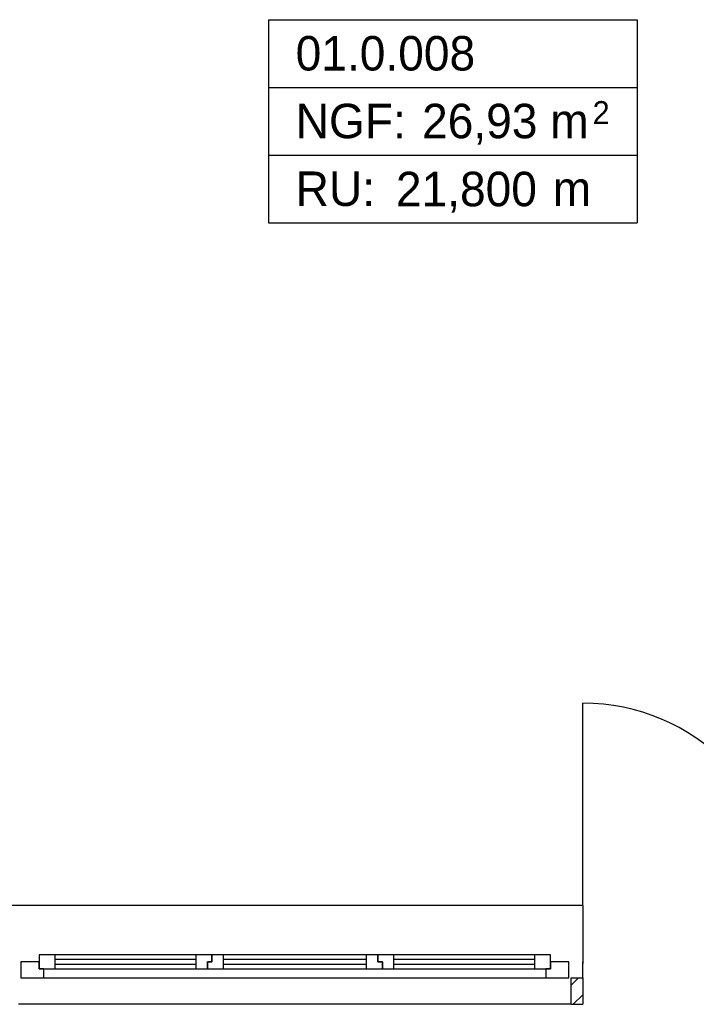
# Model space of a CAD drawing. Extents: x -73 to 359, y -4 to 85.
# Tile 21 of 149: x -31.91 to -28.97, y 32.63 to 36.92. Entities that reach past the tile are written whole.
import ezdxf

# ---------------------------------------------------------------- set-up
doc = ezdxf.new("R2010")
doc.units = 0
doc.header["$MEASUREMENT"] = 0
doc.linetypes.add('Wipeout_Contour', pattern=[1, 0, -1])
for name, color, linetype in [('0._EG_7_0', 7, 'Continuous'), ('0._EG_7_R_NT_TREPPE', 7, 'Continuous'), ('0._EG_7_R_TR_AUSSENWAND', 7, 'Continuous'), ('0._EG_7_Räume', 7, 'Continuous')]:
    doc.layers.add(name, color=color, linetype=linetype)
doc.styles.add('ERSTELLTER_STIL_1', font='txt')

msp = doc.modelspace()

# ---------------------------------------------------------------- hatches: boundary and pattern name
at = {"layer": '0._EG_7_R_TR_AUSSENWAND', "linetype": 'Continuous', "ltscale": 1000}
h = msp.add_hatch(dxfattribs=at)
h.set_pattern_fill('MW_Kalksandstein_0007', color=256, style=0, pattern_type=2)
h.set_pattern_definition([(45, (0, 0), (-0.04596194, 0.04596194), [])])
h.paths.add_polyline_path([(-29.5137, 32.635), (-29.4637, 32.635), (-29.4637, 32.75), (-29.5137, 32.75)], flags=0)

# ---------------------------------------------------------------- linework, layer by layer
at = {"layer": '0._EG_7_0', "linetype": 'Continuous', "ltscale": 1000}
for p, q in [((-29.5137, 32.635), (-29.5137, 32.75)), ((-29.5137, 32.75), (-29.4637, 32.75)), ((-29.4637, 32.75), (-29.4637, 32.635))]:
    msp.add_line(p, q, dxfattribs=at)
at = {"layer": '0._EG_7_R_NT_TREPPE', "linetype": 'Continuous', "ltscale": 1000}
msp.add_line((-29.4637, 33.065), (-29.4637, 32.8124), dxfattribs=at)
at = {"layer": '0._EG_7_R_TR_AUSSENWAND', "linetype": 'Continuous', "ltscale": 1000}
for p, q in [((-29.4637, 33.065), (-29.4637, 33.945)), ((-29.4637, 33.065), (-31.9687, 33.065)), ((-29.4637, 32.765), (-29.4637, 32.82)), ((-29.4637, 32.75), (-29.4637, 32.765)), ((-29.5137, 32.635), (-31.9187, 32.635)), ((-29.5137, 32.635), (-29.4637, 32.635))]:
    msp.add_line(p, q, dxfattribs=at)
msp.add_arc((-29.4637, 33.065), 0.88, 0, 90, dxfattribs=at)
at = {"layer": '0._EG_7_Räume', "linetype": 'Continuous', "ltscale": 1000}
for p, q in [((-30.8306, 36.9186), (-30.8306, 36.0347)), ((-30.8306, 36.9186), (-29.2271, 36.9186)), ((-29.2271, 36.9186), (-29.2271, 36.0347)), ((-30.8306, 36.624), (-29.2271, 36.624)), ((-30.8306, 36.3293), (-29.2271, 36.3293)), ((-30.8306, 36.0347), (-29.2271, 36.0347))]:
    msp.add_line(p, q, dxfattribs=at)

# ---------------------------------------------------------------- texts
at = {"layer": '0._EG_7_Räume', "linetype": 'Continuous', "style": 'ERSTELLTER_STIL_1'}
for s, insert, char_height, attachment_point in [('{01.0.008 }', (-30.7128, 36.8475), 0.15, 1), ('{NGF: }', (-30.7128, 36.5528), 0.15, 1), ('{26,93 m}', (-30.1628, 36.5528), 0.15, 1), ('{2}', (-29.4209, 36.5643), 0.1, 1), ('{RU: }', (-30.7128, 36.2582), 0.15, 1), ('{21,800}', (-30.2766, 36.0791), 0.15, 7), ('{ m}', (-29.6499, 36.2582), 0.15, 1)]:
    msp.add_mtext(s, dxfattribs=dict(at, insert=insert, char_height=char_height, attachment_point=attachment_point))

# ---------------------------------------------------------------- wipeouts: each hides what was drawn before it
at = {"color": 254, "linetype": 'Wipeout_Contour', "lineweight": 0, "ltscale": 179.724136}
msp.add_wipeout([(-29.6237, 32.75), (-29.6237, 32.79), (-31.8087, 32.79), (-31.8087, 32.75)], dxfattribs=at).dxf.layer = '0._EG_7_R_TR_AUSSENWAND'

# ---------------------------------------------------------------- next in the draw order: wipeouts: each hides what was drawn before it
at = {"color": 254, "linetype": 'Wipeout_Contour', "lineweight": 0, "ltscale": 274.788082}
msp.add_wipeout([(-31.9087, 32.75), (-31.8087, 32.75), (-31.8087, 32.79), (-31.8287, 32.79), (-31.8287, 32.82), (-31.9087, 32.82)], dxfattribs=at).dxf.layer = '0._EG_7_R_TR_AUSSENWAND'
at = {"color": 254, "linetype": 'Wipeout_Contour', "lineweight": 0, "ltscale": 264.681529}
msp.add_wipeout([(-29.5237, 32.82), (-29.6037, 32.82), (-29.6037, 32.79), (-29.6237, 32.79), (-29.6237, 32.75), (-29.5237, 32.75)], dxfattribs=at).dxf.layer = '0._EG_7_R_TR_AUSSENWAND'
at = {"color": 254, "linetype": 'Wipeout_Contour', "lineweight": 0, "ltscale": 181.794544}
msp.add_wipeout([(-31.147, 32.79), (-31.147, 32.81), (-31.7587, 32.81), (-31.7587, 32.79)], dxfattribs=at).dxf.layer = '0._EG_7_R_TR_AUSSENWAND'
at = {"color": 254, "linetype": 'Wipeout_Contour', "lineweight": 0, "ltscale": 179.768103}
msp.add_wipeout([(-30.4054, 32.79), (-30.4054, 32.81), (-31.027, 32.81), (-31.027, 32.79)], dxfattribs=at).dxf.layer = '0._EG_7_R_TR_AUSSENWAND'
at = {"color": 254, "linetype": 'Wipeout_Contour', "lineweight": 0, "ltscale": 177.767033}
msp.add_wipeout([(-29.6737, 32.79), (-29.6737, 32.81), (-30.2854, 32.81), (-30.2854, 32.79)], dxfattribs=at).dxf.layer = '0._EG_7_R_TR_AUSSENWAND'

# ---------------------------------------------------------------- next in the draw order: linework, layer by layer
at = {"layer": '0._EG_7_R_TR_AUSSENWAND', "linetype": 'Continuous', "ltscale": 1000}
for p, q in [((-31.9087, 32.82), (-31.9087, 32.75)), ((-29.5237, 32.75), (-29.5237, 32.82)), ((-31.9087, 32.75), (-31.8087, 32.75)), ((-31.8087, 32.75), (-29.6237, 32.75)), ((-29.6237, 32.75), (-29.5237, 32.75)), ((-29.5137, 32.75), (-29.4637, 32.75))]:
    msp.add_line(p, q, dxfattribs=at)

# ---------------------------------------------------------------- next in the draw order: wipeouts: each hides what was drawn before it
at = {"color": 254, "linetype": 'Wipeout_Contour', "lineweight": 0, "ltscale": 181.91005}
msp.add_wipeout([(-31.147, 32.83), (-31.147, 32.85), (-31.7587, 32.85), (-31.7587, 32.83)], dxfattribs=at).dxf.layer = '0._EG_7_R_TR_AUSSENWAND'
at = {"color": 254, "linetype": 'Wipeout_Contour', "lineweight": 0, "ltscale": 179.884911}
msp.add_wipeout([(-30.4054, 32.83), (-30.4054, 32.85), (-31.027, 32.85), (-31.027, 32.83)], dxfattribs=at).dxf.layer = '0._EG_7_R_TR_AUSSENWAND'
at = {"color": 254, "linetype": 'Wipeout_Contour', "lineweight": 0, "ltscale": 177.885155}
msp.add_wipeout([(-29.6737, 32.83), (-29.6737, 32.85), (-30.2854, 32.85), (-30.2854, 32.83)], dxfattribs=at).dxf.layer = '0._EG_7_R_TR_AUSSENWAND'

# ---------------------------------------------------------------- next in the draw order: wipeouts: each hides what was drawn before it
at = {"color": 254, "linetype": 'Wipeout_Contour', "lineweight": 0, "ltscale": 182.790566}
msp.add_wipeout([(-31.7587, 32.79), (-31.7587, 32.85), (-31.8287, 32.85), (-31.8287, 32.79)], dxfattribs=at).dxf.layer = '0._EG_7_R_TR_AUSSENWAND'
at = {"color": 254, "linetype": 'Wipeout_Contour', "lineweight": 0, "ltscale": 270.868327}
msp.add_wipeout([(-31.077, 32.82), (-31.097, 32.82), (-31.097, 32.79), (-31.027, 32.79), (-31.027, 32.85), (-31.077, 32.85)], dxfattribs=at).dxf.layer = '0._EG_7_R_TR_AUSSENWAND'
at = {"color": 254, "linetype": 'Wipeout_Contour', "lineweight": 0, "ltscale": 267.835736}
msp.add_wipeout([(-30.3354, 32.79), (-30.2854, 32.79), (-30.2854, 32.85), (-30.3554, 32.85), (-30.3554, 32.82), (-30.3354, 32.82)], dxfattribs=at).dxf.layer = '0._EG_7_R_TR_AUSSENWAND'
at = {"color": 254, "linetype": 'Wipeout_Contour', "lineweight": 0, "ltscale": 176.901669}
msp.add_wipeout([(-29.6037, 32.79), (-29.6037, 32.85), (-29.6737, 32.85), (-29.6737, 32.79)], dxfattribs=at).dxf.layer = '0._EG_7_R_TR_AUSSENWAND'

# ---------------------------------------------------------------- next in the draw order: linework, layer by layer
at = {"layer": '0._EG_7_R_TR_AUSSENWAND', "linetype": 'Continuous', "ltscale": 1000}
for p, q in [((-31.8287, 32.82), (-31.9087, 32.82)), ((-31.8287, 32.85), (-31.8287, 32.79)), ((-31.8287, 32.79), (-31.8287, 32.82)), ((-29.6037, 32.79), (-29.6037, 32.85)), ((-29.5237, 32.82), (-29.6037, 32.82)), ((-29.6037, 32.82), (-29.6037, 32.79)), ((-31.8087, 32.79), (-31.8287, 32.79)), ((-31.8087, 32.75), (-31.8087, 32.79)), ((-29.6037, 32.79), (-29.6237, 32.79)), ((-29.6237, 32.79), (-29.6237, 32.75))]:
    msp.add_line(p, q, dxfattribs=at)

# ---------------------------------------------------------------- next in the draw order: wipeouts: each hides what was drawn before it
at = {"color": 254, "linetype": 'Wipeout_Contour', "lineweight": 0, "ltscale": 271.622805}
msp.add_wipeout([(-31.097, 32.82), (-31.077, 32.82), (-31.077, 32.85), (-31.147, 32.85), (-31.147, 32.79), (-31.097, 32.79)], dxfattribs=at).dxf.layer = '0._EG_7_R_TR_AUSSENWAND'
at = {"color": 254, "linetype": 'Wipeout_Contour', "lineweight": 0, "ltscale": 268.580524}
msp.add_wipeout([(-30.3554, 32.85), (-30.4054, 32.85), (-30.4054, 32.79), (-30.3354, 32.79), (-30.3354, 32.82), (-30.3554, 32.82)], dxfattribs=at).dxf.layer = '0._EG_7_R_TR_AUSSENWAND'
at = {"color": 254, "linetype": 'Wipeout_Contour', "lineweight": 0, "ltscale": 177.826086}
msp.add_wipeout([(-29.6737, 32.83), (-30.2854, 32.83), (-30.2854, 32.81), (-29.6737, 32.81)], dxfattribs=at).dxf.layer = '0._EG_7_R_TR_AUSSENWAND'

# ---------------------------------------------------------------- next in the draw order: linework, layer by layer
at = {"layer": '0._EG_7_R_TR_AUSSENWAND', "linetype": 'Continuous', "ltscale": 1000}
for p, q in [((-31.077, 32.82), (-31.097, 32.82)), ((-31.097, 32.82), (-31.097, 32.79)), ((-31.097, 32.82), (-31.077, 32.82)), ((-31.097, 32.79), (-31.097, 32.82)), ((-31.077, 32.85), (-31.077, 32.82)), ((-31.077, 32.82), (-31.077, 32.85)), ((-30.2854, 32.85), (-30.3554, 32.85)), ((-30.3554, 32.85), (-30.3554, 32.82)), ((-30.3554, 32.82), (-30.3554, 32.85)), ((-30.3554, 32.82), (-30.3354, 32.82)), ((-30.3354, 32.82), (-30.3554, 32.82)), ((-30.3354, 32.82), (-30.3354, 32.79)), ((-30.3354, 32.79), (-30.3354, 32.82)), ((-29.6737, 32.85), (-30.2854, 32.85)), ((-30.2854, 32.79), (-30.2854, 32.85)), ((-29.6737, 32.83), (-30.2854, 32.83)), ((-29.6037, 32.85), (-29.6737, 32.85)), ((-29.6737, 32.85), (-29.6737, 32.79)), ((-30.3354, 32.79), (-30.2854, 32.79)), ((-30.2854, 32.81), (-29.6737, 32.81)), ((-30.2854, 32.79), (-29.6737, 32.79)), ((-29.6737, 32.79), (-29.6037, 32.79))]:
    msp.add_line(p, q, dxfattribs=at)

# ---------------------------------------------------------------- next in the draw order: wipeouts: each hides what was drawn before it
at = {"color": 254, "linetype": 'Wipeout_Contour', "lineweight": 0, "ltscale": 181.852289}
msp.add_wipeout([(-31.147, 32.83), (-31.7587, 32.83), (-31.7587, 32.81), (-31.147, 32.81)], dxfattribs=at).dxf.layer = '0._EG_7_R_TR_AUSSENWAND'
at = {"color": 254, "linetype": 'Wipeout_Contour', "lineweight": 0, "ltscale": 179.826499}
msp.add_wipeout([(-30.4054, 32.83), (-31.027, 32.83), (-31.027, 32.81), (-30.4054, 32.81)], dxfattribs=at).dxf.layer = '0._EG_7_R_TR_AUSSENWAND'

# ---------------------------------------------------------------- next in the draw order: linework, layer by layer
at = {"layer": '0._EG_7_R_TR_AUSSENWAND', "linetype": 'Continuous', "ltscale": 1000}
for p, q in [((-31.7587, 32.85), (-31.8287, 32.85)), ((-31.147, 32.85), (-31.7587, 32.85)), ((-31.7587, 32.79), (-31.7587, 32.85)), ((-31.147, 32.83), (-31.7587, 32.83)), ((-31.077, 32.85), (-31.147, 32.85)), ((-31.147, 32.85), (-31.147, 32.79)), ((-31.027, 32.85), (-31.077, 32.85)), ((-30.4054, 32.85), (-31.027, 32.85)), ((-31.027, 32.79), (-31.027, 32.85)), ((-30.4054, 32.83), (-31.027, 32.83)), ((-30.3554, 32.85), (-30.4054, 32.85)), ((-30.4054, 32.85), (-30.4054, 32.79)), ((-31.8287, 32.79), (-31.7587, 32.79)), ((-31.7587, 32.81), (-31.147, 32.81)), ((-31.7587, 32.79), (-31.147, 32.79)), ((-31.147, 32.79), (-31.097, 32.79)), ((-31.097, 32.79), (-31.027, 32.79)), ((-31.027, 32.81), (-30.4054, 32.81)), ((-31.027, 32.79), (-30.4054, 32.79)), ((-30.4054, 32.79), (-30.3354, 32.79))]:
    msp.add_line(p, q, dxfattribs=at)

doc.saveas('drawing.dxf')
